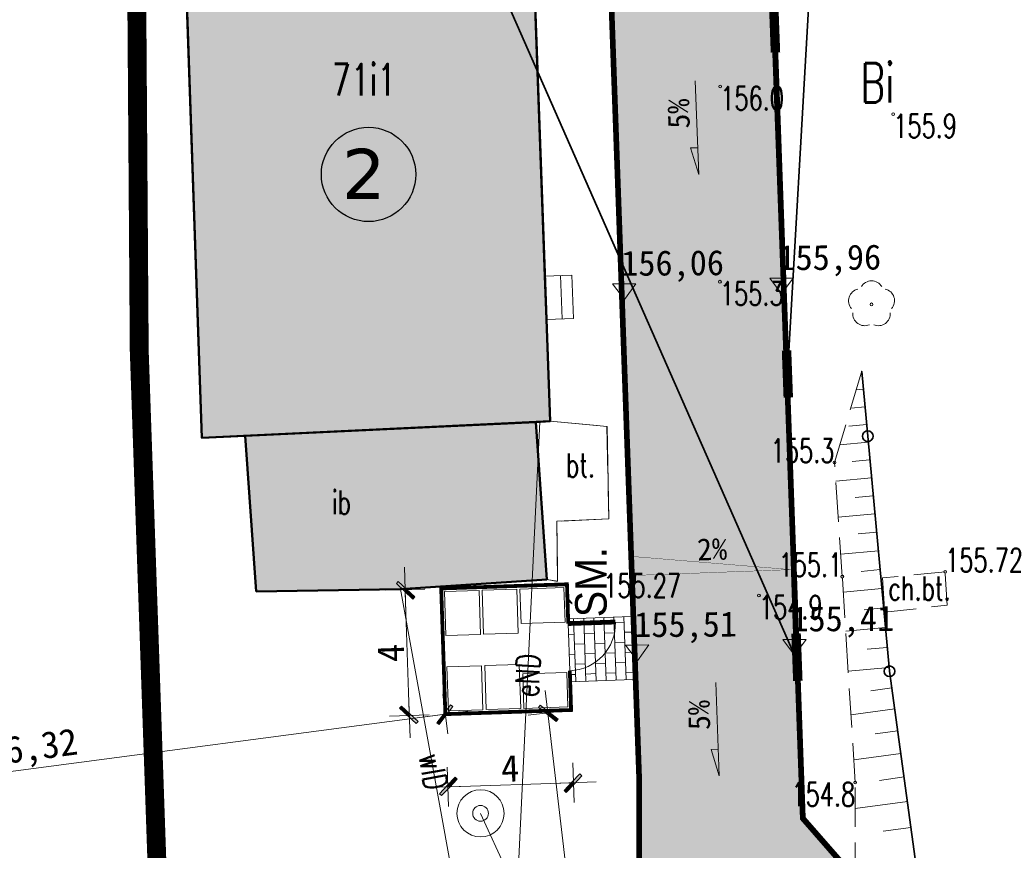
# Model space of a CAD drawing. Header units: feet. Extents: x 7492985 to 7493694, y 5986539 to 5988015.
# Tile 4 of 32: x 7493163 to 7493195, y 5986606 to 5986632. Entities that reach past the tile are written whole.
import ezdxf
from ezdxf import colors
from ezdxf.entities.mleader import LeaderData, LeaderLine
from ezdxf.enums import TextEntityAlignment as Align
from ezdxf.math import Vec2, Vec3

# ---------------------------------------------------------------- set-up
doc = ezdxf.new("R2010")
doc.units = ezdxf.units.FT
doc.header["$MEASUREMENT"] = 0
for name, pattern in [('1_1', [0]), ('1_OTDI', [0]), ('1_OTKC', [1.5, 1, -0.5]), ('1_OTKU', [2, 1.5, -0.5]), ('1_OTRK', [1.75, 1.25, -0.5]), ('1_OTRKG', [1.75, 1.25, -0.5]), ('2_EGBS', [0]), ('2_EGBSG', [0]), ('2_EGBU_A', [0]), ('3_SUEP_A', [0]), ('3_SUWP', [0]), ('4', [2.5, 1.5, -1]), ('GUK', [2, 1.5, -0.5]), ('HIDDEN2', [4.7625, 3.175, -1.5875])]:
    doc.linetypes.add(name, pattern=pattern)
doc.layers.get('0').update_dxf_attribs({"color": 250, "linetype": 'CONTINUOUS', "lineweight": 100})
doc.layers.get('Defpoints').update_dxf_attribs({"linetype": 'CONTINUOUS'})
doc.layers.add('1_DZIALKI', color=7, linetype='CONTINUOUS')
doc.layers.add('A_OZN_OPIS', color=7, linetype='CONTINUOUS')
for name, color, linetype, lineweight in [('_budynek', 7, 'CONTINUOUS', 50), ('_droga', 7, 'CONTINUOUS', 30), ('_k_budynek', 7, 'CONTINUOUS', 50), ('_k_kreskowanie', 250, 'CONTINUOUS', 5), ('_k_opis', 1, 'CONTINUOUS', 13), ('_k_rzędne projektowane', 1, 'CONTINUOUS', 15), ('_k_widok', 7, 'CONTINUOUS', 18), ('_k_wymiar', 7, 'CONTINUOUS', 13), ('_k_zarys', 7, 'HIDDEN2', 20), ('_k_ściany', 7, 'CONTINUOUS', 35), ('EGBB_E_T_1', 7, 'CONTINUOUS', 20), ('EGBB_L_0', 250, '2_EGBU_A', 50), ('EGBE_L_3', 7, '2_EGBS', 18), ('EKLPK_L_0', 3, '4', 18), ('EKLTK_T_0', 3, 'CONTINUOUS', 25), ('Obrys', 7, 'CONTINUOUS', 25), ('OTD_E_T_7', 7, 'CONTINUOUS', 0), ('OTD_L_14', 7, '1_OTDI', 18), ('OTK_E_T_1', 7, 'CONTINUOUS', 0), ('OTK_E_T_3', 7, 'CONTINUOUS', 0), ('OTK_L_2', 7, '1_OTKC', 18), ('OTK_L_4', 7, '1_OTKU', 18), ('OTO_L_0', 7, 'CONTINUOUS', 35), ('OTR_L_1', 7, '1_OTRK', 18), ('OTR_T_0', 7, 'CONTINUOUS', 18), ('OTR_T_1', 7, 'CONTINUOUS', 18), ('OTZ_T_0', 250, 'CONTINUOUS', 18), ('SUEP_E_T_0', 1, 'CONTINUOUS', 0), ('SUEP_L_0', 1, '3_SUEP_A', 18), ('SUW_T_3', 5, 'CONTINUOUS', 18), ('SUWP_E_T_0', 5, 'CONTINUOUS', 0), ('SUWP_L_0', 5, '3_SUWP', 18), ('WYMIAR-ARCH', 7, 'CONTINUOUS', 9)]:
    doc.layers.add(name, color=color, linetype=linetype, lineweight=lineweight)
doc.layers.add('_k_niewidoczna', color=72, linetype='CONTINUOUS', lineweight=9, plot=False)
doc.styles.add('GENERATED_STYLE_1', font='MS Gothic.ttf')
doc.styles.add('GENERATED_STYLE_2', font='MS Gothic.ttf')
doc.styles.get("Standard").update_dxf_attribs({"font": 'Simplex.SHX', "width": 0.75})
doc.dimstyles.new('zag 500', dxfattribs={"dimtxt": 0.85, "dimasz": 0.09, "dimexe": 1.25, "dimexo": 0.625, "dimgap": 0.1, "dimtad": 1, "dimtxsty": 'GENERATED_STYLE_1', "dimblk": 'W', "dimcen": 2.5, "dimse1": 1, "dimse2": 1, "dimclrd": 7, "dimclrt": 256, "dimadec": 0, "dimazin": 0, "dimtfac": 1, "dimtmove": 0, "dimatfit": 0, "dimfxl": 1.25, "dimlwd": 5, "dimarcsym": 0})

# ---------------------------------------------------------------- blocks, each defined once
blk = doc.blocks.new('2_OTRN')
at = {"linetype": 'Continuous'}
blk.add_circle((0, 0), 0.045, dxfattribs=at)
blk = doc.blocks.new('2_OTRS')
at = {"linetype": 'Continuous'}
blk.add_circle((0, 0), 0.045, dxfattribs=at)
blk = doc.blocks.new('2_OTZL')
at = {"linetype": 'Continuous'}
blk.add_circle((0, 0), 0.045, dxfattribs=at)
for centre, start, end in [((0, 0.375), 30.1401, 149.8599), ((-0.357, 0.116), 102.1445, 221.86), ((0.357, 0.116), 318.14, 77.8555), ((-0.22, -0.303), 174.1482, 293.8542), ((0.22, -0.303), 246.1458, 5.8518)]:
    blk.add_arc(centre, 0.375, start, end, dxfattribs=at)
blk = doc.blocks.new('4_SUWS')
at = {"linetype": 'Continuous'}
for radius in [0.75, 0.25]:
    blk.add_circle((0, 0), radius, dxfattribs=at)
blk = doc.blocks.new('spadek')
at = {"transparency": 33554559}
h = blk.add_hatch(color=256, dxfattribs=at)
h.dxf.hatch_style = 1
h.paths.add_polyline_path([(0, 0), (-0.258, -0.81), (-0.043, -0.879)])
at = {"layer": '_k_widok'}
blk.add_lwpolyline([(-0.902, -2.834), (0, 0), (-0.043, -0.879), (-0.258, -0.81)], dxfattribs=at)
blk = doc.blocks.new('4x4')
at = {"layer": '_k_budynek', "const_width": 0.12}
blk.add_lwpolyline([(-2.75, -4), (-4, -4), (-4, 0), (0, 0), (0, -4), (-1.25, -4)], dxfattribs=at)
at = {"layer": '_k_widok', "const_width": 0.15}
blk.add_lwpolyline([(-2.75, -4), (-2.75, -5.5)], dxfattribs=at)
at = {"layer": '_k_wymiar'}
for points in [[(-3.9, -1.2), (-3.9, -0.1), (-2.5, -0.1), (-2.5, -1.2)], [(-1.5, -1.2), (-1.5, -0.1), (-0.1, -0.1), (-0.1, -1.2)], [(-3.9, -2.4), (-3.9, -1.3), (-2.5, -1.3), (-2.5, -2.4)], [(-1.5, -2.4), (-1.5, -1.3), (-0.1, -1.3), (-0.1, -2.4)], [(-2.8, -3.9), (-3.9, -3.9), (-3.9, -2.5), (-2.8, -2.5)], [(-0.1, -3.9), (-1.2, -3.9), (-1.2, -2.5), (-0.1, -2.5)]]:
    blk.add_lwpolyline(points, close=True, dxfattribs=at)
blk.add_lwpolyline([(-2.75, -4), (-1.25, -4)], dxfattribs=at)
blk.add_arc((-2.75, -4), 1.5, 270, 0, dxfattribs=at)
blk = doc.blocks.new('W')
at = {"layer": 'WYMIAR-ARCH'}
h = blk.add_hatch(color=256, dxfattribs=at)
h.paths.add_polyline_path([(0, 0.76), (0, 0), (0.65, 0), (2.98, 2.33), (2.27, 3.04)])
h.paths.add_polyline_path([(-0.56, 0.21), (-0.76, 0), (0, 0), (0, 0.76)])
h.paths.add_polyline_path([(0, -0.65), (0.15, -0.5), (0.65, 0), (0, 0)])
h.paths.add_polyline_path([(0, 0), (-0.76, 0), (-3.39, -2.62), (-2.68, -3.33), (0, -0.65)])
blk.add_hatch(color=256, dxfattribs=at).paths.add_polyline_path([(-0.76, 0), (-3.39, -2.62), (-2.68, -3.33), (0, -0.65), (0, 0)])
for p, q in [((0, -7), (0, 7)), ((-8, 0), (8, 0)), ((-0.56, 0.21), (-3.39, -2.62)), ((-0.56, 0.21), (2.27, 3.04)), ((0.15, -0.5), (2.98, 2.33)), ((2.27, 3.04), (2.98, 2.33)), ((-3.39, -2.62), (-2.68, -3.33)), ((0.15, -0.5), (-2.68, -3.33))]:
    blk.add_line(p, q, dxfattribs=at)
blk = doc.blocks.new('*D377')
at = {"layer": '_k_wymiar', "color": 7, "lineweight": 5, "transparency": 16777216}
blk.add_line((17.706, -17.64), (18.727, -30.369), dxfattribs=at)
at = {"layer": 'Defpoints', "color": 0, "transparency": 16777216}
for p in [(17.817, -17.541), (18.734, -30.459), (18.852, -30.45)]:
    blk.add_point(p, dxfattribs=at)
at = {"layer": '_k_wymiar', "color": 7, "lineweight": 5, "transparency": 16777216, "xscale": 0.09, "yscale": 0.09, "zscale": 0.09}
for p, rotation in [((17.699, -17.55), 94.58505333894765), ((18.734, -30.459), 274.5850533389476)]:
    blk.add_blockref('W', p, dxfattribs=dict(at, rotation=rotation))
at = {"layer": '_k_wymiar', "transparency": 16777216, "insert": (18.794, -23.958), "char_height": 0.85, "attachment_point": 5, "rotation": 274.5851, "style": 'GENERATED_STYLE_1'}
blk.add_mtext('12,95', dxfattribs=at)
blk = doc.blocks.new('*D385')
at = {"layer": '_k_wymiar', "color": 7, "lineweight": 5, "transparency": 16777216}
blk.add_line((14.525, -19.783), (18.345, -19.799), dxfattribs=at)
at = {"layer": 'Defpoints', "color": 0, "transparency": 16777216}
for p in [(14.444, -17.469), (18.444, -17.486), (18.435, -19.799)]:
    blk.add_point(p, dxfattribs=at)
at = {"layer": '_k_wymiar', "color": 7, "lineweight": 5, "transparency": 16777216, "xscale": 0.09, "yscale": 0.09, "zscale": 0.09}
for p, rotation in [((14.435, -19.783), 179.7652954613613), ((18.435, -19.799), 359.7652954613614)]:
    blk.add_blockref('W', p, dxfattribs=dict(at, rotation=rotation))
at = {"layer": '_k_wymiar', "transparency": 16777216, "insert": (16.437, -19.266), "char_height": 0.85, "attachment_point": 5, "rotation": 359.7653, "style": 'GENERATED_STYLE_1'}
blk.add_mtext('4', dxfattribs=at)
blk = doc.blocks.new('*D386')
at = {"layer": '_k_wymiar', "color": 7, "lineweight": 5, "transparency": 16777216}
blk.add_line((13.298, -17.375), (13.314, -13.555), dxfattribs=at)
at = {"layer": 'Defpoints', "color": 0, "transparency": 16777216}
for p in [(13.314, -13.465), (14.461, -13.469), (14.444, -17.469)]:
    blk.add_point(p, dxfattribs=at)
at = {"layer": '_k_wymiar', "color": 7, "lineweight": 5, "transparency": 16777216, "xscale": 0.09, "yscale": 0.09, "zscale": 0.09}
for p, rotation in [((13.314, -13.465), 89.76529566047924), ((13.297, -17.465), 269.7652956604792)]:
    blk.add_blockref('W', p, dxfattribs=dict(at, rotation=rotation))
at = {"layer": '_k_wymiar', "transparency": 16777216, "insert": (12.781, -15.463), "char_height": 0.85, "attachment_point": 5, "rotation": 89.7653, "style": 'GENERATED_STYLE_1'}
blk.add_mtext('4', dxfattribs=at)
blk = doc.blocks.new('*D387')
at = {"layer": '_k_wymiar', "color": 7, "lineweight": 5, "transparency": 16777216}
blk.add_line((14.355, -17.478), (-11.672, -19.938), dxfattribs=at)
at = {"layer": 'Defpoints', "color": 0, "transparency": 16777216}
for p in [(14.444, -17.469), (-11.762, -19.946), (-11.762, -19.946)]:
    blk.add_point(p, dxfattribs=at)
at = {"layer": '_k_wymiar', "color": 7, "lineweight": 5, "transparency": 16777216, "xscale": 0.09, "yscale": 0.09, "zscale": 0.09}
for p, rotation in [((14.444, -17.469), 5.399618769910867), ((-11.762, -19.946), 185.3996187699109)]:
    blk.add_blockref('W', p, dxfattribs=dict(at, rotation=rotation))
at = {"layer": '_k_wymiar', "transparency": 16777216, "insert": (1.287, -18.132), "char_height": 0.85, "attachment_point": 5, "rotation": 5.3996, "style": 'GENERATED_STYLE_1'}
blk.add_mtext('26,32', dxfattribs=at)
blk = doc.blocks.new('spadek_kapelusz')
at = {"layer": '_droga', "transparency": 33554610}
h = blk.add_hatch(color=256, dxfattribs=at)
h.dxf.hatch_style = 1
h.paths.add_polyline_path([(0, 0), (-4.984, 0.6), (-5, 0)])
at = {"layer": '_k_widok', "const_width": 0.01}
blk.add_lwpolyline([(0, 0), (-4.984, 0.6), (-5, 0), (0, 0)], dxfattribs=at)
blk = doc.blocks.new('dz_89')
at = {"layer": '_k_kreskowanie', "ltscale": 0.01, "transparency": 33554559}
h = blk.add_hatch(dxfattribs=at)
h.set_pattern_fill('AR-B816', color=256, scale=0.04)
edge = h.paths.add_edge_path()
edge.add_line((25.62, -5.244), (25.634, 5.479))
edge.add_arc((32.884, 5.47), 7.25, 90, 179.926, ccw=False)
edge.add_line((32.884, 12.72), (37.393, 12.72))
edge.add_line((37.393, 12.72), (37.393, 17.22))
edge.add_line((37.393, 17.22), (27.071, 17.22))
edge.add_arc((27.071, 24.47), 7.25, 220.8203, 270, ccw=False)
edge.add_line((21.585, 19.731), (19.582, 22.048))
edge.add_arc((24.501, 26.297), 6.5, 180.0009, 220.8204, ccw=False)
edge.add_line((18.001, 26.297), (18.001, 37.625))
edge.add_line((18.001, 37.625), (13.001, 37.625))
edge.add_line((13.001, 37.625), (13.001, 26.297))
edge.add_arc((24.502, 26.297), 11.5, 180.0006, 220.8202)
edge.add_line((15.799, 18.78), (19.06, 15.005))
edge.add_arc((14.141, 10.756), 6.5, -0.0737, 40.8197, ccw=False)
edge.add_line((20.641, 10.747), (20.601, -19.74))
edge.add_line((20.601, -19.74), (20.44, -24.096))
edge.add_line((20.44, -24.096), (27.266, -23.285))
edge.add_line((27.266, -23.285), (25.6, -21.229))
edge.add_line((25.6, -21.229), (25.62, -5.244))
at = {"layer": '_k_kreskowanie', "transparency": 33554534}
h = blk.add_hatch(color=252, dxfattribs=at)
h.dxf.hatch_style = 1
h.paths.add_polyline_path([(18.145, 13.769), (7.097, 13.769), (7.034, -8.403), (8.409, -8.389), (17.667, -8.29), (17.667, -8.292), (18.116, -8.285), (18.12, -5.043), (18.122, -3.663)])
h.paths.add_polyline_path([(17.667, -8.29), (8.409, -8.389), (8.582, -13.345), (13.161, -13.445), (17.83, -13.308)])
at = {"layer": '_k_kreskowanie'}
h = blk.add_hatch(dxfattribs=at)
h.set_pattern_fill('AR-B816', color=256, scale=0.04, angle=90)
edge = h.paths.add_edge_path()
edge.add_line((20.458, -14.588), (18.456, -14.586))
edge.add_line((18.456, -14.586), (18.452, -16.586))
edge.add_line((18.452, -16.586), (20.456, -16.588))
edge.add_line((20.456, -16.588), (20.458, -14.588))
at = {"layer": '_budynek'}
for points in [[(8.409, -8.389), (7.034, -8.404), (7.097, 13.769), (18.145, 13.769), (18.122, -3.663), (18.12, -5.043), (18.116, -8.285), (17.667, -8.292)], [(8.582, -13.345), (8.409, -8.389), (17.667, -8.29), (17.83, -13.308), (13.161, -13.445), (8.582, -13.345)]]:
    blk.add_lwpolyline(points, dxfattribs=at)
at = {"layer": '_droga'}
blk.add_lwpolyline([(20.44, -24.096), (20.44, -24.096), (20.601, -19.74), (20.641, 10.747, 0.180349), (19.06, 15.005), (15.799, 18.78, -0.180016), (13.001, 26.297), (13.001, 37.625), (13.001, 37.625), (18.001, 37.625), (18.001, 26.297, 0.180016), (19.582, 22.048), (19.706, 21.905), (21.585, 19.731, 0.217942), (27.071, 17.22), (37.393, 17.22), (37.393, 12.72), (32.884, 12.72, 0.413835), (25.634, 5.479), (25.62, -5.244), (25.6, -21.229), (27.266, -23.285), (20.44, -24.096)], format="xyb", dxfattribs=at)
at = {"layer": '_k_niewidoczna', "color": 5}
blk.add_lwpolyline([(8.582, -13.345), (8.409, -8.389), (7.034, -8.403), (7.097, 13.769), (18.145, 13.769), (18.122, -3.663), (18.978, -3.663), (18.977, -5.045), (18.12, -5.043), (18.116, -8.285), (19.919, -8.512), (19.87, -11.452), (18.208, -11.47), (18.167, -13.38), (17.83, -13.308), (13.161, -13.445), (8.582, -13.345)], dxfattribs=at)
at = {"layer": '_k_rzędne projektowane', "color": 1}
for points in [[(20.266, -3.989), (20.636, -4), (21.006, -4.011), (20.621, -4.496)], [(25.266, -3.995), (25.636, -4.007), (26.006, -4.018), (25.621, -4.503)], [(20.252, -15.488), (20.622, -15.5), (20.991, -15.511), (20.606, -15.996)], [(25.252, -15.495), (25.622, -15.506), (25.991, -15.517), (25.606, -16.002)]]:
    blk.add_lwpolyline(points, close=True, dxfattribs=at)
at = {"layer": '_k_widok', "const_width": 0.15}
for points in [[(12.851, 37.7), (18.076, 37.7), (18.076, 26.297, 0.180016), (19.639, 22.097), (19.763, 21.954), (21.641, 19.78, 0.217942), (27.071, 17.295), (37.468, 17.295), (37.468, 12.645), (32.884, 12.645, 0.413835), (25.709, 5.479), (25.695, -5.244), (25.675, -21.202), (27.298, -23.205)], [(20.368, -24.029), (20.526, -19.739), (20.566, 10.747, 0.180349), (19.003, 14.956), (15.742, 18.731, -0.180016), (12.926, 26.297), (12.926, 26.375)]]:
    blk.add_lwpolyline(points, format="xyb", dxfattribs=at)
at = {"layer": '_k_widok'}
blk.add_lwpolyline([(12.851, 37.775), (12.851, 37.775), (18.151, 37.775), (18.151, 26.297, 0.180016), (19.696, 22.146), (19.82, 22.003), (21.698, 19.829, 0.217942), (27.071, 17.37), (37.543, 17.37), (37.543, 12.57), (32.884, 12.57, 0.413835), (25.784, 5.479), (25.77, -5.244), (25.75, -21.176), (27.442, -23.264), (20.29, -24.114), (20.451, -19.737), (20.491, 10.747, 0.180349), (18.946, 14.907), (15.685, 18.682, -0.180016), (12.851, 26.297), (12.851, 26.375)], format="xyb", dxfattribs=at)
at = {"layer": '_k_widok', "color": 144, "const_width": 0.3}
for points in [[(25.712, 3.177), (25.712, 4.677)], [(25.712, -7.812), (25.712, -6.312)], [(25.681, -16.823), (25.681, -15.323)]]:
    blk.add_lwpolyline(points, dxfattribs=at)
at = {"layer": '_k_wymiar'}
for points in [[(18.456, -14.586), (20.458, -14.588)], [(18.453, -16.586), (20.455, -16.588)]]:
    blk.add_lwpolyline(points, dxfattribs=at)
at = {"layer": '_k_zarys', "color": 1, "ltscale": 0.7, "const_width": 0.6}
blk.add_lwpolyline([(6.603, 40.543), (6.603, 40.543), (68.502, 43.426), (72.464, -41.627), (50.081, -44.586), (41.261, -42.547), (32.734, -54.97), (26.769, -58.21), (-7.837, -62.869), (-10.81, -30.016), (5.084, -30.196), (5.148, -5.572), (5.752, 14.49), (6.603, 40.543), (6.603, 40.543)], dxfattribs=at)
at = {"layer": 'Obrys', "lineweight": 25}
blk.add_circle((12.641, -0.224), 1.5, dxfattribs=at)
at = {"color": 56}
blk.add_blockref('spadek_kapelusz', (25.595, -13.283), dxfattribs=at)
at = {"layer": '_k_widok', "color": 1, "rotation": 197.6573268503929}
for p in [(23.131, -0.612), (23.07, -19.753)]:
    blk.add_blockref('spadek', p, dxfattribs=at)
at = {"layer": '_k_widok', "xscale": -0.9999999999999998, "rotation": 89.7652955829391}
blk.add_blockref('4x4', (14.444, -17.469), dxfattribs=at)
at = {"layer": '1_DZIALKI', "lineweight": 9, "style": 'GENERATED_STYLE_1'}
blk.add_text('2%%%', height=0.7, rotation=0, dxfattribs=at).set_placement((23.111, -12.542), align=Align.MIDDLE)
at = {"layer": '_k_opis', "color": 7, "style": 'GENERATED_STYLE_1'}
for p in [(22.563, 1.342), (22.502, -17.799)]:
    blk.add_text('5%%%', height=0.7, rotation=89.3864, dxfattribs=at).set_placement(p, align=Align.MIDDLE)
at = {"layer": '_k_rzędne projektowane', "style": 'GENERATED_STYLE_1'}
for s, p in [('156,06', (20.552, -3.744)), ('155,96', (25.552, -3.751)), ('155,51', (20.537, -15.244)), ('155,41', (25.537, -15.25))]:
    blk.add_text(s, height=0.8, rotation=358.2444, dxfattribs=at).set_placement(p)
at = {"layer": 'A_OZN_OPIS', "linetype": 'Continuous', "style": 'GENERATED_STYLE_2'}
blk.add_text('ŚM.', height=1, rotation=87.892, dxfattribs=at).set_placement((19.682, -14.577))
at = {"layer": 'Obrys', "lineweight": 20, "insert": (13.213, 0.571), "char_height": 1.5911, "width": 1.76347, "attachment_point": 3, "rotation": 357.8731, "style": 'GENERATED_STYLE_1'}
blk.add_mtext('{\\fVerdana|b0|i0|c238|p34;2}', dxfattribs=at)
at = {"layer": '_k_wymiar'}
for p1, p2, distance, picture, middle in [((14.444, -17.469), (14.461, -13.469), 1.147, '*D386', (12.781, -15.463)), ((14.444, -17.469), (-11.762, -19.946), 0, '*D387', (1.287, -18.132)), ((17.817, -17.541), (18.852, -30.45), -0.118, '*D377', (18.794, -23.958)), ((14.444, -17.469), (18.444, -17.486), -2.314, '*D385', (16.437, -19.266))]:
    dim = blk.add_aligned_dim(p1=p1, p2=p2, distance=distance, dimstyle='zag 500', dxfattribs=at)
    dim.commit()
    dim.dimension.update_dxf_attribs({"geometry": picture, "text_midpoint": middle})
at = {"layer": '_k_opis', "color": 7}
ml = blk.add_multileader_mtext('Standard', dxfattribs=at)
ml.set_content('{\\fMS Gothic|b0|i0|c128|p49;LOKALNE OBNI}Ż{\\fMS Gothic|b0|i0|c128|p49;ENIA KRAW}ĘŻ{\\fMS Gothic|b0|i0|c128|p49;NIKÓW L=1,50M - POWIERZCHNIOWE ODPROWADZENIE WÓD OPADOWYCH DO STREFY ROZPROSZENIA}', color=7, style='GENERATED_STYLE_1')
ml.set_leader_properties()
ml.build(insert=Vec2(0, 0))
ml.multileader.update_dxf_attribs({"text_right_attachment_type": 6, "dogleg_length": 0.36, "arrow_head_size": 1})
ctx = ml.context
ctx.base_point, ctx.char_height, ctx.arrow_head_size, ctx.landing_gap_size, ctx.plane_origin, ctx.plane_x_axis, ctx.plane_y_axis = Vec3(39.06, 1.023), 0.9, 1, 0.09, Vec3(63.689, -3.849), Vec3(0.999311, -0.037112), Vec3(0.037112, 0.999311)
ctx.right_attachment = 6
notes = []
notes.append((ctx, [(1, (1, 1, 0), (38.7, 1.037), (0.999311, -0.037112), 0.36, [(4, [(27.334, 10.017), (25.712, -7.062), (25.712, 3.927), (25.606, -16.002), (8.752, 26.525)], 0, [])])]))
ctx.mtext.insert, ctx.mtext.text_direction, ctx.mtext.rotation, ctx.mtext.width, ctx.mtext.flow_direction = Vec3(39.167, 1.472), Vec3(0.999311, -0.037112), 6.246065, 23.05638, 5
ctx.mtext.has_bg_fill, ctx.mtext.bg_color, ctx.mtext.bg_scale_factor, ctx.mtext.bg_transparency, ctx.mtext.use_window_bg_color = 1, -1073741824, 1, 0, 1
for ctx, leaders in notes:
    for number, flags, end, landing, length, lines in leaders:
        leader = LeaderData()
        leader.index, (leader.has_last_leader_line, leader.has_dogleg_vector, leader.attachment_direction) = number, flags
        leader.last_leader_point, leader.dogleg_vector, leader.dogleg_length = Vec3(end), Vec3(landing), length
        for number, points, colour, breaks in lines:
            line = LeaderLine()
            line.index, line.vertices, line.color, line.breaks = number, Vec3.list(points), colors.encode_raw_color(colour), breaks
            leader.lines.append(line)
        ctx.leaders.append(leader)

msp = doc.modelspace()

# ---------------------------------------------------------------- linework, layer by layer
at = {"layer": 'EGBB_L_0', "linetype": '2_EGBU_A'}
for p, q in [((7493179.55, 5986641.56), (7493180.34, 5986619.52)), ((7493169.27, 5986618.99), (7493168.51, 5986641.15)), ((7493180.34, 5986619.52), (7493169.27, 5986618.99))]:
    msp.add_line(p, q, dxfattribs=at)
at = {"layer": 'EGBE_L_3', "linetype": '2_EGBSG'}
msp.add_line((7493180.174, 5986624.139), (7493181.03, 5986624.17), dxfattribs=at)
at = {"layer": 'EGBE_L_3', "linetype": '2_EGBS'}
for p, q in [((7493180.674, 5986624.157), (7493180.724, 5986622.777)), ((7493181.03, 5986624.17), (7493181.08, 5986622.79)), ((7493180.224, 5986622.759), (7493180.174, 5986624.139)), ((7493181.08, 5986622.79), (7493180.224, 5986622.759))]:
    msp.add_line(p, q, dxfattribs=at)
msp.add_point((7493180.174, 5986624.139), dxfattribs=at)
at = {"layer": 'EKLPK_L_0', "linetype": 'GUK', "lineweight": 18}
for p, q in [((7493167.28, 5986621.75), (7493167.14, 5986641.66)), ((7493168.13, 5986597.14), (7493167.28, 5986621.75))]:
    msp.add_line(p, q, dxfattribs=at)
at = {"layer": 'OTD_L_14', "linetype": '1_OTDI'}
for p, q in [((7493179.891, 5986619.497), (7493170.643, 5986619.056)), ((7493180.24, 5986614.49), (7493179.891, 5986619.497)), ((7493170.643, 5986619.056), (7493171, 5986614.11)), ((7493175.58, 5986614.18), (7493180.24, 5986614.49)), ((7493171, 5986614.11), (7493175.58, 5986614.18))]:
    msp.add_line(p, q, dxfattribs=at)
at = {"layer": 'OTK_L_2', "linetype": '1_OTKC'}
for p, q in [((7493192.9, 5986614.73), (7493190.91, 5986614.54)), ((7493190.91, 5986614.54), (7493190.98, 5986613.45)), ((7493192.96, 5986613.67), (7493192.9, 5986614.73)), ((7493190.98, 5986613.45), (7493192.96, 5986613.67))]:
    msp.add_line(p, q, dxfattribs=at)
at = {"layer": 'OTK_L_4', "linetype": '1_OTKU'}
for p, q in [((7493179.891, 5986619.497), (7493180.34, 5986619.52)), ((7493180.24, 5986614.49), (7493179.891, 5986619.497)), ((7493180.34, 5986619.52), (7493182.15, 5986619.36)), ((7493182.15, 5986619.36), (7493182.21, 5986616.42)), ((7493182.21, 5986616.42), (7493180.55, 5986616.34)), ((7493180.55, 5986616.34), (7493180.58, 5986614.43)), ((7493180.58, 5986614.43), (7493180.24, 5986614.49))]:
    msp.add_line(p, q, dxfattribs=at)
at = {"layer": 'OTO_L_0'}
for p, q in [((7493190.44, 5986619.048), (7493190.25, 5986621.11)), ((7493191.13, 5986611.58), (7493190.44, 5986619.048)), ((7493191.131, 5986611.57), (7493191.13, 5986611.58)), ((7493192.15, 5986604.14), (7493191.131, 5986611.57))]:
    msp.add_line(p, q, dxfattribs=at)
for centre in [(7493190.44, 5986619.048), (7493191.131, 5986611.57)]:
    msp.add_circle(centre, 0.17, dxfattribs=at)
at = {"layer": 'OTR_L_1', "linetype": '1_OTRK'}
for p, q in [((7493189.38, 5986618.21), (7493190.25, 5986621.11)), ((7493189.63, 5986614.58), (7493189.38, 5986618.21)), ((7493190.04, 5986608.03), (7493189.63, 5986614.58)), ((7493190.04, 5986604.87), (7493190.04, 5986608.03))]:
    msp.add_line(p, q, dxfattribs=at)
at = {"layer": 'OTR_L_1', "linetype": '1_OTRKG'}
for p, q in [((7493190.25, 5986621.11), (7493191.13, 5986611.58)), ((7493191.13, 5986611.58), (7493192.15, 5986604.14))]:
    msp.add_line(p, q, dxfattribs=at)
at = {"layer": 'OTR_L_1', "linetype": '1_1'}
for p, q in [((7493190.302, 5986620.546), (7493190.074, 5986620.525)), ((7493190.354, 5986619.982), (7493189.899, 5986619.94)), ((7493190.406, 5986619.418), (7493189.842, 5986619.366)), ((7493190.458, 5986618.854), (7493189.548, 5986618.77)), ((7493190.51, 5986618.29), (7493189.946, 5986618.237)), ((7493190.563, 5986617.725), (7493189.421, 5986617.62)), ((7493190.615, 5986617.154), (7493190.038, 5986617.101)), ((7493190.669, 5986616.577), (7493189.5, 5986616.469)), ((7493190.723, 5986615.992), (7493190.131, 5986615.938)), ((7493190.777, 5986615.401), (7493189.581, 5986615.291)), ((7493190.832, 5986614.803), (7493190.227, 5986614.747)), ((7493190.888, 5986614.198), (7493189.661, 5986614.085)), ((7493190.945, 5986613.584), (7493190.322, 5986613.527)), ((7493191.002, 5986612.962), (7493189.739, 5986612.845)), ((7493191.061, 5986612.33), (7493190.42, 5986612.271)), ((7493191.12, 5986611.689), (7493189.819, 5986611.568)), ((7493191.204, 5986611.041), (7493190.534, 5986610.949)), ((7493191.296, 5986610.37), (7493189.905, 5986610.18)), ((7493191.391, 5986609.675), (7493190.67, 5986609.576)), ((7493191.49, 5986608.954), (7493189.995, 5986608.749)), ((7493191.592, 5986608.207), (7493190.816, 5986608.1)), ((7493191.699, 5986607.43), (7493190.04, 5986607.203)), ((7493191.813, 5986606.601), (7493190.926, 5986606.479))]:
    msp.add_line(p, q, dxfattribs=at)
msp.add_point((7493190.25, 5986621.11), dxfattribs=at)
at = {"layer": 'SUEP_L_0', "linetype": '3_SUEP_A'}
msp.add_line((7493180.02, 5986619.505), (7493178.917, 5986596.909), dxfattribs=at)
at = {"layer": 'SUWP_L_0', "linetype": '3_SUWP'}
for p, q in [((7493175.58, 5986614.18), (7493178.72, 5986596.878)), ((7493182.523, 5986597.476), (7493178.13, 5986607.05))]:
    msp.add_line(p, q, dxfattribs=at)

# ---------------------------------------------------------------- block references
at = {"layer": 'OTR_T_0'}
for p in [(7493192.9, 5986614.73), (7493182.03, 5986614.67)]:
    msp.add_blockref('2_OTRS', p, dxfattribs=at)
at = {"layer": 'OTR_T_1'}
for p in [(7493185.75, 5986630.17), (7493191.25, 5986629.29), (7493185.74, 5986623.96), (7493189.38, 5986618.21), (7493189.63, 5986614.58), (7493186.98, 5986613.98), (7493190.04, 5986608.03)]:
    msp.add_blockref('2_OTRN', p, dxfattribs=at)
at = {"layer": 'OTZ_T_0'}
msp.add_blockref('2_OTZL', (7493190.56, 5986623.24), dxfattribs=at)
at = {"layer": 'SUW_T_3'}
msp.add_blockref('4_SUWS', (7493178.13, 5986607.05), dxfattribs=at)

# ---------------------------------------------------------------- texts
at = {"layer": 'EGBB_E_T_1', "width": 0.7}
msp.add_text('71i1', height=1, dxfattribs=at).set_placement((7493174.426, 5986630.411), align=Align.MIDDLE)
at = {"layer": 'EKLTK_T_0', "width": 0.7}
msp.add_text('Bi', height=1.25, dxfattribs=at).set_placement((7493190.205, 5986630.915), align=Align.TOP_LEFT)
at = {"layer": 'OTD_E_T_7', "lineweight": 9, "width": 0.7}
msp.add_text('ib', height=0.75, dxfattribs=at).set_placement((7493173.71, 5986616.96), align=Align.MIDDLE)
at = {"layer": 'OTK_E_T_1', "lineweight": 9, "width": 0.7}
msp.add_text('ch.bt.', height=0.75, dxfattribs=at).set_placement((7493192.082, 5986614.205), align=Align.MIDDLE)
at = {"layer": 'OTK_E_T_3', "lineweight": 9, "width": 0.7}
msp.add_text('bt.', height=0.75, dxfattribs=at).set_placement((7493181.308, 5986618.124), align=Align.MIDDLE)
at = {"layer": 'OTR_T_0', "lineweight": 9, "width": 0.7}
msp.add_text('155.72', height=0.75, dxfattribs=at).set_placement((7493192.9, 5986614.73))
msp.add_text('155.27', height=0.75, dxfattribs=at).set_placement((7493182.03, 5986614.67), align=Align.TOP_LEFT)
at = {"layer": 'OTR_T_1', "lineweight": 9, "width": 0.7}
for s, p in [('156.0', (7493185.75, 5986630.17)), ('155.9', (7493191.25, 5986629.29)), ('155.3', (7493185.74, 5986623.96)), ('154.9', (7493186.98, 5986613.98))]:
    msp.add_text(s, height=0.75, dxfattribs=at).set_placement(p, align=Align.TOP_LEFT)
for s, p in [('155.3', (7493189.38, 5986618.21)), ('155.1', (7493189.63, 5986614.58))]:
    msp.add_text(s, height=0.75, dxfattribs=at).set_placement(p, align=Align.RIGHT)
msp.add_text('154.8', height=0.75, dxfattribs=at).set_placement((7493190.04, 5986608.03), align=Align.TOP_RIGHT)
at = {"layer": 'SUEP_E_T_0', "lineweight": 9, "width": 0.7}
msp.add_text('eND', height=0.75, rotation=87.2054, dxfattribs=at).set_placement((7493179.627, 5986611.439), align=Align.MIDDLE)
at = {"layer": 'SUWP_E_T_0', "lineweight": 9, "width": 0.7}
msp.add_text('wlD', height=0.75, rotation=280.2854, dxfattribs=at).set_placement((7493176.632, 5986608.382), align=Align.MIDDLE)

# ---------------------------------------------------------------- next in the draw order: block references
at = {"layer": '_k_ściany', "rotation": 2.126854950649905}
msp.add_blockref('dz_89', (7493161.929, 5986627.127), dxfattribs=at)

doc.saveas('drawing.dxf')
